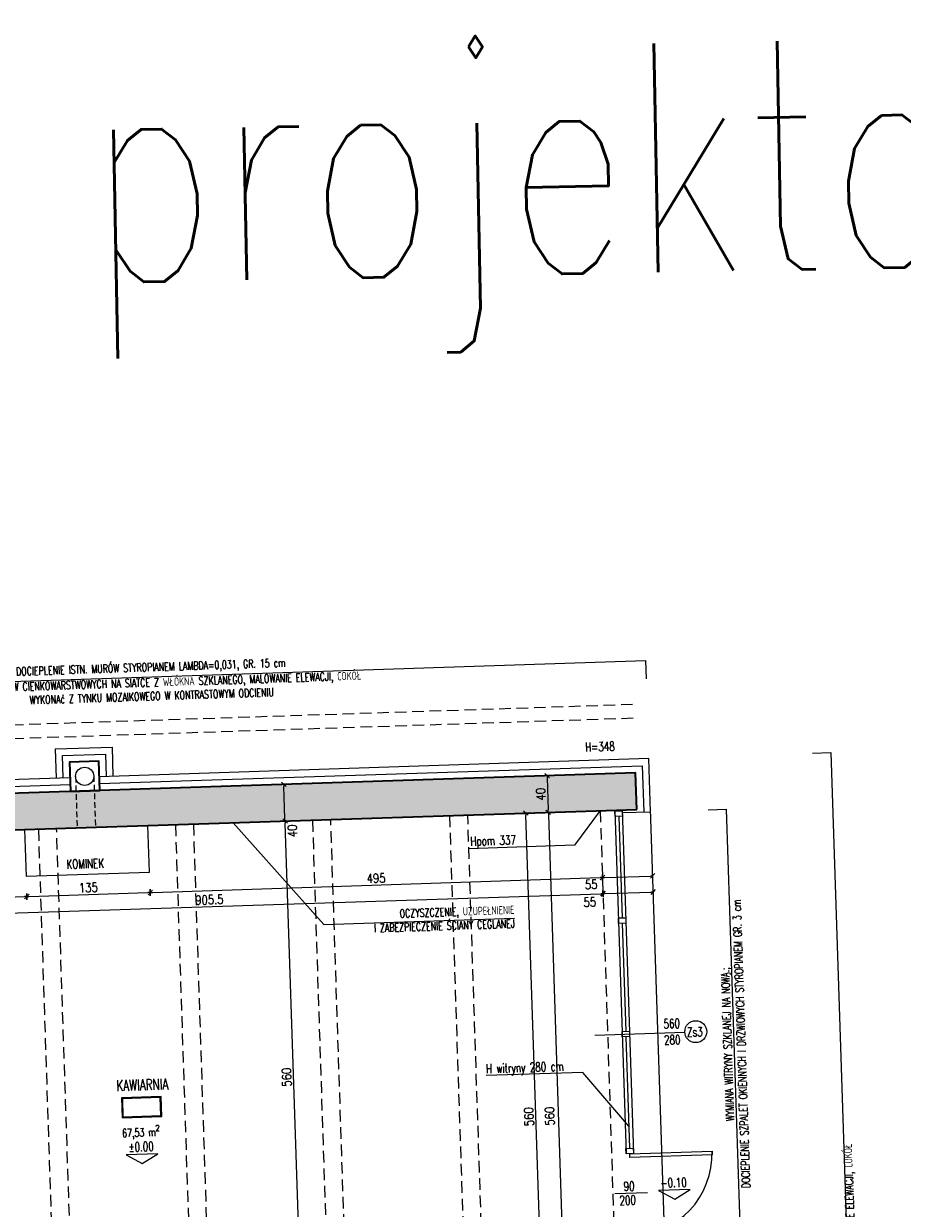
# Model space of a CAD drawing. Header units: millimetres. Extents: x 14400 to 93787, y -21104 to 39413.
# Tile 224 of 256: x 90943 to 91905, y -14703 to -13408. Entities that reach past the tile are written whole.
import ezdxf
from ezdxf.enums import TextEntityAlignment as Align

# ---------------------------------------------------------------- set-up
doc = ezdxf.new("R2010")
doc.units = ezdxf.units.MM
doc.linetypes.add('HIDDEN', pattern=[9.525, 6.35, -3.175])
for name, color, linetype, lineweight in [('!MODUS_ARMATURA', 6, 'Continuous', 9), ('!MODUS_HATCH', 4, 'Continuous', 5), ('!MODUS_HATCH_ŚCIANA', 254, 'Continuous', 9), ('!MODUS_OPIS', 3, 'Continuous', 13), ('__MODUS_ŚCIANY', 2, 'Continuous', 35), ('Cienka', 3, 'Continuous', 9), ('Okna', 3, 'Continuous', 13), ('Opis', 8, 'Continuous', 13), ('Opis_pom', 9, 'Continuous', 18), ('Widok', 1, 'Continuous', 15), ('WYMIAROWANIE', 1, 'Continuous', 18)]:
    doc.layers.add(name, color=color, linetype=linetype, lineweight=lineweight)
doc.styles.add('ARCHETYP', font='romans.shx', dxfattribs={"height": 15})
doc.styles.add('ARIAL', font='tahoma.ttf')
doc.styles.add('TXT', font='simplex.shx', dxfattribs={"width": 0.8})
doc.linetypes.add('ZIGZAG', pattern='A,0.00254,-5.08,[131,ltypeshp.shx,S=5.08,R=0,X=-5.08,Y=0],-10.16,[131,ltypeshp.shx,S=5.08,R=180,X=5.08,Y=0],-5.08', length=20.32254)
doc.dimstyles.new('DIM50', dxfattribs={"dimscale": 5, "dimtxt": 2, "dimasz": 0.5, "dimexe": 0, "dimexo": 0, "dimgap": 0.5, "dimtad": 1, "dimdec": 4, "dimrnd": 0.5, "dimdsep": 46, "dimtxsty": 'TXT', "dimblk1": 'TICK1', "dimblk2": 'TICK1', "dimsah": 1, "dimcen": 0, "dimse1": 1, "dimse2": 1, "dimclrd": 1, "dimclre": 7, "dimclrt": 9, "dimadec": 0, "dimazin": 0, "dimtfac": 1, "dimtdec": 4, "dimtmove": 2, "dimatfit": 3, "dimldrblk": 'TICK1', "dimfxl": 1, "dimtolj": 1, "dimarcsym": 0})

# ---------------------------------------------------------------- blocks, each defined once
blk = doc.blocks.new('FGFTHFTG')
at = {"layer": 'DEFPOINTS', "style": 'ARCHETYP', "width": 0.7}
blk.add_text('projektowane prace', height=250, dxfattribs=at).set_placement((51819, 25634.9))
at = {"layer": 'Opis_pom', "ltscale": 0.7, "style": 'ARIAL'}
for tag, p in [('2.18', (51568.5, 27291.4)), ('2.24', (51920.5, 27198)), ('2.36', (52352.8, 27195.1)), ('2.35', (52721.9, 27192.1)), ('2.33', (52962.5, 27195.1)), ('2.15', (50705.5, 27135.2)), ('2.16', (50953.4, 27135.2)), ('2.19', (51570, 27119.8)), ('2.32', (53231.7, 27082.1)), ('2.17', (51252.8, 27060.2)), ('2.11', (49883, 27027)), ('2.34', (52962.5, 27029.3)), ('2.14', (50597, 26977.4)), ('2.20', (51567.1, 26967.1)), ('2.37', (52503.7, 26957.6)), ('2.31', (52507.1, 26781.5)), ('2.29', (52826.5, 26778.6)), ('2.13', (51034.5, 26763.7)), ('2.21', (51561.3, 26760.4)), ('2.12', (49445.3, 26746.1)), ('2.28', (52652.2, 26654.6)), ('2.25', (51896.1, 26600.6)), ('2.26', (52198.5, 26600.6)), ('2.22', (51394, 26590)), ('2.10', (50323.7, 26579.9)), ('2.27', (52498.6, 26545.9)), ('2.30', (53254.7, 26521.1)), ('2.23', (51236.8, 26460.5)), ('2.7', (49521.4, 26346.3)), ('2.8', (49817.5, 26343.7)), ('2.9', (50117.4, 26329.7)), ('2.4', (48116.5, 25491.9)), ('2.5', (48285.1, 25491.9)), ('2.6', (48859.7, 25487.1)), ('2.1', (50194, 25404.4)), ('2.2', (49164.8, 25341.5)), ('2.3', (48573.2, 25320.9))]:
    blk.add_attdef(tag, text='', height=12, dxfattribs=at).set_placement(p, align=Align.MIDDLE_CENTER)
blk = doc.blocks.new('TICK1')
at = {"color": 2}
blk.add_line((-1, -1), (1, 1), dxfattribs=at)
at = {"color": 0}
for p, q in [((0, 0), (-1, 0)), ((0, -1.4), (0, 1.4))]:
    blk.add_line(p, q, dxfattribs=at)
blk = doc.blocks.new('*D395')
at = {"layer": 'DEFPOINTS', "color": 0, "transparency": 16777216}
for p in [(28761.9, 1636.4), (29667.5, 1636.4), (29667.5, 1545.5)]:
    blk.add_point(p, dxfattribs=at)
at = {"layer": 'WYMIAROWANIE', "color": 1, "lineweight": -2, "transparency": 16777216}
blk.add_line((28764.4, 1545.5), (29665, 1545.5), dxfattribs=at)
at = {"layer": 'WYMIAROWANIE', "color": 1, "linetype": 'ByBlock', "lineweight": -2, "transparency": 16777216, "xscale": 2.5, "yscale": 2.5, "zscale": 2.5, "rotation": 180}
blk.add_blockref('TICK1', (28761.9, 1545.5), dxfattribs=at)
at = {"layer": 'WYMIAROWANIE', "color": 1, "linetype": 'ByBlock', "lineweight": -2, "transparency": 16777216, "xscale": 2.5, "yscale": 2.5, "zscale": 2.5}
blk.add_blockref('TICK1', (29667.5, 1545.5), dxfattribs=at)
at = {"layer": 'WYMIAROWANIE', "color": 9, "transparency": 16777216, "insert": (29236.9, 1553), "char_height": 10, "attachment_point": 5, "style": 'TXT'}
blk.add_mtext('\\A1;905.5', dxfattribs=at)
blk = doc.blocks.new('*D445')
at = {"layer": 'DEFPOINTS', "color": 0, "transparency": 16777216}
for p in [(29667.5, 1636.4), (29722.5, 1636.4), (29722.5, 1545.5)]:
    blk.add_point(p, dxfattribs=at)
at = {"layer": 'WYMIAROWANIE', "color": 1, "lineweight": -2, "transparency": 16777216}
blk.add_line((29670, 1545.5), (29720, 1545.5), dxfattribs=at)
at = {"layer": 'WYMIAROWANIE', "color": 1, "linetype": 'ByBlock', "lineweight": -2, "transparency": 16777216, "xscale": 2.5, "yscale": 2.5, "zscale": 2.5, "rotation": 180}
blk.add_blockref('TICK1', (29667.5, 1545.5), dxfattribs=at)
at = {"layer": 'WYMIAROWANIE', "color": 1, "linetype": 'ByBlock', "lineweight": -2, "transparency": 16777216, "xscale": 2.5, "yscale": 2.5, "zscale": 2.5}
blk.add_blockref('TICK1', (29722.5, 1545.5), dxfattribs=at)
at = {"layer": 'WYMIAROWANIE', "color": 9, "transparency": 16777216, "insert": (29652.7, 1536.7), "char_height": 10, "attachment_point": 5, "style": 'TXT'}
blk.add_mtext('\\A1;55', dxfattribs=at)
blk = doc.blocks.new('*D434')
at = {"layer": 'DEFPOINTS', "color": 0, "transparency": 16777216}
for p in [(29037.5, 1636.4), (28762.5, 1588.3), (29037.5, 1563.1)]:
    blk.add_point(p, dxfattribs=at)
at = {"layer": 'WYMIAROWANIE', "color": 1, "lineweight": -2, "transparency": 16777216}
blk.add_line((28765, 1563.1), (29035, 1563.1), dxfattribs=at)
at = {"layer": 'WYMIAROWANIE', "color": 1, "linetype": 'ByBlock', "lineweight": -2, "transparency": 16777216, "xscale": 2.5, "yscale": 2.5, "zscale": 2.5, "rotation": 180}
blk.add_blockref('TICK1', (28762.5, 1563.1), dxfattribs=at)
at = {"layer": 'WYMIAROWANIE', "color": 1, "linetype": 'ByBlock', "lineweight": -2, "transparency": 16777216, "xscale": 2.5, "yscale": 2.5, "zscale": 2.5}
blk.add_blockref('TICK1', (29037.5, 1563.1), dxfattribs=at)
at = {"layer": 'WYMIAROWANIE', "color": 9, "transparency": 16777216, "insert": (28938.7, 1570.6), "char_height": 10, "attachment_point": 5, "style": 'TXT'}
blk.add_mtext('\\A1;275', dxfattribs=at)
blk = doc.blocks.new('*D426')
at = {"layer": 'DEFPOINTS', "color": 0, "transparency": 16777216}
for p in [(29037.5, 1636.4), (29172.5, 1636.4), (29172.5, 1563.1)]:
    blk.add_point(p, dxfattribs=at)
at = {"layer": 'WYMIAROWANIE', "color": 1, "lineweight": -2, "transparency": 16777216}
blk.add_line((29040, 1563.1), (29170, 1563.1), dxfattribs=at)
at = {"layer": 'WYMIAROWANIE', "color": 1, "linetype": 'ByBlock', "lineweight": -2, "transparency": 16777216, "xscale": 2.5, "yscale": 2.5, "zscale": 2.5, "rotation": 180}
blk.add_blockref('TICK1', (29037.5, 1563.1), dxfattribs=at)
at = {"layer": 'WYMIAROWANIE', "color": 1, "linetype": 'ByBlock', "lineweight": -2, "transparency": 16777216, "xscale": 2.5, "yscale": 2.5, "zscale": 2.5}
blk.add_blockref('TICK1', (29172.5, 1563.1), dxfattribs=at)
at = {"layer": 'WYMIAROWANIE', "color": 9, "transparency": 16777216, "insert": (29105, 1570.6), "char_height": 10, "attachment_point": 5, "style": 'TXT'}
blk.add_mtext('\\A1;135', dxfattribs=at)
blk = doc.blocks.new('*D391')
at = {"layer": 'DEFPOINTS', "color": 0, "transparency": 16777216}
for p in [(29172.5, 1636.4), (29667.5, 1636.4), (29667.5, 1563.1)]:
    blk.add_point(p, dxfattribs=at)
at = {"layer": 'WYMIAROWANIE', "color": 1, "lineweight": -2, "transparency": 16777216}
blk.add_line((29175, 1563.1), (29665, 1563.1), dxfattribs=at)
at = {"layer": 'WYMIAROWANIE', "color": 1, "linetype": 'ByBlock', "lineweight": -2, "transparency": 16777216, "xscale": 2.5, "yscale": 2.5, "zscale": 2.5, "rotation": 180}
blk.add_blockref('TICK1', (29172.5, 1563.1), dxfattribs=at)
at = {"layer": 'WYMIAROWANIE', "color": 1, "linetype": 'ByBlock', "lineweight": -2, "transparency": 16777216, "xscale": 2.5, "yscale": 2.5, "zscale": 2.5}
blk.add_blockref('TICK1', (29667.5, 1563.1), dxfattribs=at)
at = {"layer": 'WYMIAROWANIE', "color": 9, "transparency": 16777216, "insert": (29420, 1570.6), "char_height": 10, "attachment_point": 5, "style": 'TXT'}
blk.add_mtext('\\A1;495', dxfattribs=at)
blk = doc.blocks.new('*D401')
at = {"layer": 'DEFPOINTS', "color": 0, "transparency": 16777216}
for p in [(29667.5, 1636.4), (29722.5, 1636.4), (29722.5, 1563.1)]:
    blk.add_point(p, dxfattribs=at)
at = {"layer": 'WYMIAROWANIE', "color": 1, "lineweight": -2, "transparency": 16777216}
blk.add_line((29670, 1563.1), (29720, 1563.1), dxfattribs=at)
at = {"layer": 'WYMIAROWANIE', "color": 1, "linetype": 'ByBlock', "lineweight": -2, "transparency": 16777216, "xscale": 2.5, "yscale": 2.5, "zscale": 2.5, "rotation": 180}
blk.add_blockref('TICK1', (29667.5, 1563.1), dxfattribs=at)
at = {"layer": 'WYMIAROWANIE', "color": 1, "linetype": 'ByBlock', "lineweight": -2, "transparency": 16777216, "xscale": 2.5, "yscale": 2.5, "zscale": 2.5}
blk.add_blockref('TICK1', (29722.5, 1563.1), dxfattribs=at)
at = {"layer": 'WYMIAROWANIE', "color": 9, "transparency": 16777216, "insert": (29654.9, 1556), "char_height": 10, "attachment_point": 5, "style": 'TXT'}
blk.add_mtext('\\A1;55', dxfattribs=at)
blk = doc.blocks.new('*D451')
at = {"layer": 'DEFPOINTS', "color": 0, "transparency": 16777216}
for p in [(29322.5, 1636.4), (29322.5, 1636.4), (29322.5, 1076.4)]:
    blk.add_point(p, dxfattribs=at)
at = {"layer": 'WYMIAROWANIE', "color": 1, "lineweight": -2, "transparency": 16777216}
blk.add_line((29322.5, 1078.9), (29322.5, 1633.9), dxfattribs=at)
at = {"layer": 'WYMIAROWANIE', "color": 1, "linetype": 'ByBlock', "lineweight": -2, "transparency": 16777216, "xscale": 2.5, "yscale": 2.5, "zscale": 2.5}
for p, rotation in [((29322.5, 1636.4), 90), ((29322.5, 1076.4), 270)]:
    blk.add_blockref('TICK1', p, dxfattribs=dict(at, rotation=rotation))
at = {"layer": 'WYMIAROWANIE', "color": 9, "transparency": 16777216, "insert": (29315, 1356.4), "char_height": 10, "attachment_point": 5, "rotation": 90, "style": 'TXT'}
blk.add_mtext('\\A1;560', dxfattribs=at)
blk = doc.blocks.new('*D506')
at = {"layer": 'DEFPOINTS', "color": 0, "transparency": 16777216}
for p in [(29322.5, 1676.4), (29322.5, 1676.4), (29322.5, 1636.4)]:
    blk.add_point(p, dxfattribs=at)
at = {"layer": 'WYMIAROWANIE', "color": 1, "lineweight": -2, "transparency": 16777216}
blk.add_line((29322.5, 1638.9), (29322.5, 1673.9), dxfattribs=at)
at = {"layer": 'WYMIAROWANIE', "color": 1, "linetype": 'ByBlock', "lineweight": -2, "transparency": 16777216, "xscale": 2.5, "yscale": 2.5, "zscale": 2.5}
for p, rotation in [((29322.5, 1676.4), 90), ((29322.5, 1636.4), 270)]:
    blk.add_blockref('TICK1', p, dxfattribs=dict(at, rotation=rotation))
at = {"layer": 'WYMIAROWANIE', "color": 9, "transparency": 16777216, "insert": (29330.2, 1625.3), "char_height": 10, "attachment_point": 5, "rotation": 90, "style": 'TXT'}
blk.add_mtext('\\A1;40', dxfattribs=at)
blk = doc.blocks.new('*D467')
at = {"layer": 'DEFPOINTS', "color": 0, "transparency": 16777216}
for p in [(29610.6, 1676.4), (29610.6, 1636.4), (29610.6, 1636.4)]:
    blk.add_point(p, dxfattribs=at)
at = {"layer": 'WYMIAROWANIE', "color": 1, "lineweight": -2, "transparency": 16777216}
blk.add_line((29610.6, 1673.9), (29610.6, 1638.9), dxfattribs=at)
at = {"layer": 'WYMIAROWANIE', "color": 1, "linetype": 'ByBlock', "lineweight": -2, "transparency": 16777216, "xscale": 2.5, "yscale": 2.5, "zscale": 2.5}
for p, rotation in [((29610.6, 1676.4), 90), ((29610.6, 1636.4), 270)]:
    blk.add_blockref('TICK1', p, dxfattribs=dict(at, rotation=rotation))
at = {"layer": 'WYMIAROWANIE', "color": 9, "transparency": 16777216, "insert": (29603.1, 1656.4), "char_height": 10, "attachment_point": 5, "rotation": 90, "style": 'TXT'}
blk.add_mtext('\\A1;40', dxfattribs=at)
blk = doc.blocks.new('*D458')
at = {"layer": 'DEFPOINTS', "color": 0, "transparency": 16777216}
for p in [(29610.6, 1636.4), (29610.6, 1076.4), (29683.5, 1076.4)]:
    blk.add_point(p, dxfattribs=at)
at = {"layer": 'WYMIAROWANIE', "color": 1, "lineweight": -2, "transparency": 16777216}
blk.add_line((29610.6, 1633.9), (29610.6, 1078.9), dxfattribs=at)
at = {"layer": 'WYMIAROWANIE', "color": 1, "linetype": 'ByBlock', "lineweight": -2, "transparency": 16777216, "xscale": 2.5, "yscale": 2.5, "zscale": 2.5}
for p, rotation in [((29610.6, 1636.4), 90), ((29610.6, 1076.4), 270)]:
    blk.add_blockref('TICK1', p, dxfattribs=dict(at, rotation=rotation))
at = {"layer": 'WYMIAROWANIE', "color": 9, "transparency": 16777216, "insert": (29601.2, 1304.3), "char_height": 10, "attachment_point": 5, "rotation": 90, "style": 'TXT'}
blk.add_mtext('\\A1;560', dxfattribs=at)
blk = doc.blocks.new('*D480')
at = {"layer": 'DEFPOINTS', "color": 0, "transparency": 16777216}
for p in [(29586, 1636.4), (29586, 1636.4), (29586, 1076.4)]:
    blk.add_point(p, dxfattribs=at)
at = {"layer": 'WYMIAROWANIE', "color": 1, "lineweight": -2, "transparency": 16777216}
blk.add_line((29586, 1078.9), (29586, 1633.9), dxfattribs=at)
at = {"layer": 'WYMIAROWANIE', "color": 1, "linetype": 'ByBlock', "lineweight": -2, "transparency": 16777216, "xscale": 2.5, "yscale": 2.5, "zscale": 2.5}
for p, rotation in [((29586, 1636.4), 90), ((29586, 1076.4), 270)]:
    blk.add_blockref('TICK1', p, dxfattribs=dict(at, rotation=rotation))
at = {"layer": 'WYMIAROWANIE', "color": 9, "transparency": 16777216, "insert": (29578.5, 1304.5), "char_height": 10, "attachment_point": 5, "rotation": 90, "style": 'TXT'}
blk.add_mtext('\\A1;560', dxfattribs=at)
blk = doc.blocks.new('JUHJHH')
at = {"layer": '!MODUS_HATCH_ŚCIANA', "ltscale": 2}
h = blk.add_hatch(color=256, dxfattribs=at)
h.dxf.hatch_style = 1
h.paths.add_polyline_path([(28722.4719, 1676.36976), (28722.4719, 1636.36976), (28737.4719, 1636.36976), (28737.4719, 1588.31698), (28762.4719, 1588.31698), (28762.4719, 1636.36976), (29707.4719, 1636.36976), (29707.4719, 1676.36976)])
at = {"layer": '!MODUS_ARMATURA', "linetype": 'HIDDEN'}
for points in [[(29094.9719, 1692.36976), (29094.9719, 1636.36976)], [(29114.9719, 1692.36976), (29114.9719, 1636.36976)]]:
    blk.add_lwpolyline(points, dxfattribs=at)
at = {"layer": '!MODUS_ARMATURA'}
blk.add_circle((29104.9719, 1692.36976), 10, dxfattribs=at)
at = {"layer": '!MODUS_HATCH', "linetype": 'ZIGZAG'}
for points in [[(29081.4719, 1691.36976), (29081.4719, 1715.86976), (29128.4719, 1715.86976), (29128.4719, 1691.36976)], [(28714.9719, 1621.36976), (28714.9719, 1683.86976), (29088.9719, 1683.86976)], [(29120.9719, 1683.86976), (29714.9719, 1683.86976), (29714.9719, 1633.36976)]]:
    blk.add_lwpolyline(points, dxfattribs=at)
at = {"layer": '!MODUS_OPIS'}
for points in [[(29154.09278, 1267.41999), (29171.41329, 1277.41999), (29136.77228, 1277.41999)], [(29734.92464, 1209.02226), (29752.24515, 1219.02226), (29717.60414, 1219.02226)]]:
    blk.add_lwpolyline(points, close=True, dxfattribs=at)
at = {"layer": '__MODUS_ŚCIANY'}
blk.add_lwpolyline([(29088.9719, 1676.36976), (29120.9719, 1676.36976), (29120.9719, 1708.36976), (29088.9719, 1708.36976)], close=True, dxfattribs=at)
for points in [[(29707.4719, 1636.36976), (29707.4719, 1676.36976), (28722.4719, 1676.36976), (28722.4719, 1636.36976), (28737.4719, 1636.36976), (28737.4719, 1588.31698)], [(28762.4719, 1636.36976), (29037.4719, 1636.36976), (29172.4719, 1636.36976), (29707.4719, 1636.36976)]]:
    blk.add_lwpolyline(points, dxfattribs=at)
at = {"layer": 'Cienka', "linetype": 'HIDDEN', "ltscale": 2}
for points in [[(28722.4719, 1751.36976), (29707.4719, 1751.36976)], [(28722.4719, 1736.36976), (29707.4719, 1736.36976)], [(29052.4719, 1636.36976), (29052.4719, 908.36976)], [(29072.4719, 908.36976), (29072.4719, 1636.36976)], [(29202.4719, 1636.36976), (29202.4719, 479.83194)], [(29222.4719, 480.67228), (29222.4719, 1636.36976)], [(29352.4719, 1636.36976), (29352.4719, 486.13446)], [(29372.4719, 486.9748), (29372.4719, 1636.36976)], [(29502.4719, 1636.36976), (29502.4719, 864.36976)], [(29522.4719, 864.36976), (29522.4719, 1636.36976)]]:
    blk.add_lwpolyline(points, dxfattribs=at)
at = {"layer": 'Okna'}
for points in [[(29683.4719, 1636.36976), (29683.4719, 1260.36976)], [(29691.4719, 1636.36976), (29691.4719, 1260.36976)], [(29687.4719, 1629.36976), (29687.4719, 1518.36976)], [(29687.4719, 1512.36976), (29687.4719, 1394.36976)], [(29653.49902, 1391.36976), (29751.93807, 1391.36976)], [(29687.4719, 1388.36976), (29687.4719, 1266.36976)], [(29669.56023, 1217.30958), (29705.38357, 1217.30958)]]:
    blk.add_lwpolyline(points, dxfattribs=at)
for points in [[(29683.4719, 1635.36976), (29691.4719, 1635.36976), (29691.4719, 1629.36976), (29683.4719, 1629.36976)], [(29683.4719, 1518.36976), (29691.4719, 1518.36976), (29691.4719, 1512.36976), (29683.4719, 1512.36976)], [(29683.4719, 1394.36976), (29691.4719, 1394.36976), (29691.4719, 1388.36976), (29683.4719, 1388.36976)], [(29683.4719, 1266.36976), (29691.4719, 1266.36976), (29691.4719, 1260.36976), (29683.4719, 1260.36976)], [(29777.4719, 1256.36976), (29687.4719, 1256.36976), (29687.4719, 1260.36976), (29777.4719, 1260.36976)]]:
    blk.add_lwpolyline(points, close=True, dxfattribs=at)
blk.add_circle((29763.93807, 1391.36976), 12, dxfattribs=at)
blk.add_arc((29687.4719, 1260.36976), 90, 270, 0, dxfattribs=at)
at = {"layer": 'Opis'}
for points in [[(28707.4719, 1778.76346), (28707.4719, 1798.76346), (29722.4719, 1798.76346), (29722.4719, 1778.76346)], [(29901.55234, 1691.36976), (29921.55234, 1691.36976), (29921.55234, 446.96637), (29901.55234, 446.96637)], [(29265.63869, 1636.36976), (29361.06806, 1521.80726), (29569.89894, 1521.80726)], [(29667.4719, 1636.36976), (29637.90942, 1599.4783), (29522.4719, 1599.4783)], [(29785.33404, 1633.36976), (29805.33404, 1633.36976), (29805.33404, 1079.36976), (29785.33404, 1079.36976)], [(29687.4719, 1290.56256), (29639.14499, 1350.87042), (29533.21219, 1350.87042)]]:
    blk.add_lwpolyline(points, dxfattribs=at)
at = {"layer": 'Opis_pom', "ltscale": 0.7}
for points in [[(29133.58141, 1317.93247), (29177.10141, 1317.93247), (29177.10141, 1339.69247), (29133.58141, 1339.69247)], [(29134.66941, 1319.02047), (29176.01341, 1319.02047), (29176.01341, 1338.60447), (29134.66941, 1338.60447)]]:
    blk.add_lwpolyline(points, close=True, dxfattribs=at)
at = {"layer": 'Widok'}
for points in [[(29073.9719, 1691.36976), (29073.9719, 1723.36976), (29135.9719, 1723.36976), (29135.9719, 1691.36976)], [(29088.9719, 1691.36976), (28707.4719, 1691.36976), (28707.4719, 1621.36976), (28722.4719, 1621.36976), (28722.4719, 1588.31698), (28745.9719, 1588.31698)], [(29691.4719, 1633.36976), (29722.4719, 1633.36976), (29722.4719, 1691.36976), (29120.9719, 1691.36976)], [(29037.4719, 1636.36976), (29172.4719, 1636.36976)], [(29037.4719, 1636.36976), (29037.4719, 1585.36976), (29172.4719, 1585.36976), (29172.4719, 1636.36976)]]:
    blk.add_lwpolyline(points, dxfattribs=at)
at = {"layer": 'Widok', "linetype": 'HIDDEN', "ltscale": 2}
blk.add_lwpolyline([(29667.4719, 1636.36976), (29667.4719, 1076.36976)], dxfattribs=at)
at = {"layer": 'Widok', "ltscale": 2}
blk.add_lwpolyline([(29722.4719, 1076.36976), (29722.4719, 1636.36976)], dxfattribs=at)
at = {"layer": '!MODUS_OPIS', "style": 'TXT', "width": 0.7}
for s, p in [('%%P0.00', (29153.40754, 1280.66429)), ('-0.10', (29734.2394, 1222.26656))]:
    blk.add_text(s, height=10, dxfattribs=at).set_placement(p, align=Align.CENTER)
at = {"layer": 'Opis', "style": 'ARCHETYP', "width": 0.7}
for s, p in [('H=348', (29653.22171, 1701.26918)), ('Hpom 337', (29524.33989, 1602.49255)), ('KOMINEK', (29081.91361, 1591.83159)), ('560', (29728.96746, 1396.00155)), ('280', (29728.96746, 1378.3469)), ('H witryny 280 cm', (29533.15017, 1353.45724))]:
    blk.add_text(s, height=10, dxfattribs=at).set_placement(p)
for s, p in [('Zs3', (29754.34896, 1386.18269)), ('90', (29679.49277, 1219.92622)), ('200', (29674.40846, 1204.70989))]:
    blk.add_text(s, height=10, rotation=359.68184326, dxfattribs=at).set_placement(p)
at = {"layer": 'Opis', "ltscale": 0.7, "char_height": 9, "style": 'TXT'}
for s, insert, width, attachment_point in [('\\pxqc;{\\W0.7;DOCIEPLENIE ISTN. MURÓW STYROPIANEM LAMBDA=0,031, GR. 15 cm }', (28914.89789, 1813.85781), 532.6044424, 1), ('\\pxqc;{\\W0.7;WYKONANIE TYNKÓW CIENKOWARSTWOWYCH NA SIATCE Z WŁÓKNA SZKLANEGO, MALOWANIE ELEWACJI, COKÓŁ WYKONAć Z TYNKU MOZAIKOWEGO W KONTRASTOWYM ODCIENIU}', (28914.89789, 1797.11217), 532.6044424, 1), ('\\pxqr;{\\W0.7;OCZYSZCZENIE, UZUPEŁNIENIE\\P I ZABEZPIECZENIE ŚCIANY CEGLANEJ}', (29569.96273, 1535.59694), 205.8061263, 3)]:
    blk.add_mtext(s, dxfattribs=dict(at, insert=insert, width=width, attachment_point=attachment_point))
at = {"layer": 'Opis', "ltscale": 0.7, "char_height": 9, "width": 532.6044424, "attachment_point": 1, "rotation": 90, "style": 'TXT'}
for s, insert in [('\\pxqc;{\\W0.7;WYMIANA WITRYNY SZKLANEJ NA NOWĄ.;\\PDOCIEPLENIE SZPALET OKIENNYCH I DRZWIOWYCH STYROPIANEM GR. 3 cm}', (29793.82652, 1110.26095)), ('\\pxqc;{\\W0.7;WYKONANIE TYNKÓW CIENKOWARSTWOWYCH NA SIATCE Z WŁÓKNA SZKLANEGO, MALOWANIE ELEWACJI, COKÓŁ WYKONAć Z TYNKU MOZAIKOWEGO W KONTRASTOWYM ODCIENIU}', (29921.55234, 767.44275))]:
    blk.add_mtext(s, dxfattribs=dict(at, insert=insert))
at = {"layer": 'Opis_pom', "ltscale": 0.7, "style": 'TXT', "width": 0.7}
blk.add_text('KAWIARNIA', height=12, dxfattribs=at).set_placement((29156.89462, 1347.28265), align=Align.CENTER)
at = {"layer": 'Opis_pom', "ltscale": 0.7, "insert": (29123.69967, 1308.76301), "char_height": 9, "attachment_point": 1, "style": 'TXT'}
blk.add_mtext_dynamic_manual_height_columns('\\A1;\\pxqc;{\\W0.7;67,53 m\\H0.7x;\\S2^ ;}', width=59.9910642, gutter_width=75, heights=[0], dxfattribs=at)
at = {"layer": 'Opis_pom', "ltscale": 0.7, "style": 'ARIAL'}
for tag, p in [('1.1', (29155.34141, 1328.81247)), ('1.2', (29440.67495, 915.12556)), ('1.7', (28864.32245, 797.38078)), ('1.3', (29507.96542, 694.00648)), ('1.4', (29272.14264, 692.64264)), ('1.6', (28836.04153, 595.92607)), ('1.5', (28969.67619, 596.81054))]:
    blk.add_attdef(tag, text='', height=11.968, dxfattribs=at).set_placement(p, align=Align.MIDDLE_CENTER)
at = {"layer": 'WYMIAROWANIE'}
for base, p1, p2, picture, middle in [((29322.4719, 1676.36976), (29322.4719, 1636.36976), (29322.4719, 1676.36976), '*D506', (29330.16592, 1625.33417)), ((29586.03252, 1636.36976), (29586.03252, 1076.36976), (29586.03252, 1636.36976), '*D480', (29578.53252, 1304.52792)), ((29610.64342, 1076.36976), (29610.64342, 1636.36976), (29683.4719, 1076.36976), '*D458', (29601.20769, 1304.31688))]:
    dim = blk.add_linear_dim(base=base, p1=p1, p2=p2, angle=90, dimstyle='DIM50', dxfattribs=at)
    dim.commit()
    dim.dimension.update_dxf_attribs({"geometry": picture, "text_midpoint": middle, "dimtype": 160})
for base, p1, p2, picture, middle in [((29610.64342, 1636.36976), (29610.64342, 1676.36976), (29610.64342, 1636.36976), '*D467', (29603.14342, 1656.36976)), ((29322.4719, 1636.36976), (29322.4719, 1076.36976), (29322.4719, 1636.36976), '*D451', (29314.9719, 1356.36976))]:
    dim = blk.add_linear_dim(base=base, p1=p1, p2=p2, angle=90, dimstyle='DIM50', dxfattribs=at)
    dim.commit()
    dim.dimension.update_dxf_attribs({"geometry": picture, "text_midpoint": middle})
for base, p1, p2, picture, middle in [((29667.4719, 1545.50933), (28761.87793, 1636.36976), (29667.4719, 1636.36976), '*D395', (29236.87277, 1553.00933)), ((29037.4719, 1563.12447), (28762.4719, 1588.31698), (29037.4719, 1636.36976), '*D434', (28938.69559, 1570.62447)), ((29722.4719, 1545.50933), (29667.4719, 1636.36976), (29722.4719, 1636.36976), '*D445', (29652.65375, 1536.72989)), ((29722.4719, 1563.12447), (29667.4719, 1636.36976), (29722.4719, 1636.36976), '*D401', (29654.87914, 1555.97435))]:
    dim = blk.add_linear_dim(base=base, p1=p1, p2=p2, dimstyle='DIM50', dxfattribs=at)
    dim.commit()
    dim.dimension.update_dxf_attribs({"geometry": picture, "text_midpoint": middle, "dimtype": 160})
for base, p1, p2, picture, middle in [((29172.4719, 1563.12447), (29037.4719, 1636.36976), (29172.4719, 1636.36976), '*D426', (29104.9719, 1570.62447)), ((29667.4719, 1563.12447), (29172.4719, 1636.36976), (29667.4719, 1636.36976), '*D391', (29419.9719, 1570.62447))]:
    dim = blk.add_linear_dim(base=base, p1=p1, p2=p2, dimstyle='DIM50', dxfattribs=at)
    dim.commit()
    dim.dimension.update_dxf_attribs({"geometry": picture, "text_midpoint": middle})

msp = doc.modelspace()

# ---------------------------------------------------------------- block references
at = {"layer": 'DEFPOINTS', "color": 2}
for name, p, rotation in [('FGFTHFTG', (39693.83872, -40309.3274), 1.091856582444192), ('JUHJHH', (61976.5022, -16879.91221), 1.885153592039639)]:
    msp.add_blockref(name, p, dxfattribs=dict(at, rotation=rotation))

doc.saveas('drawing.dxf')
